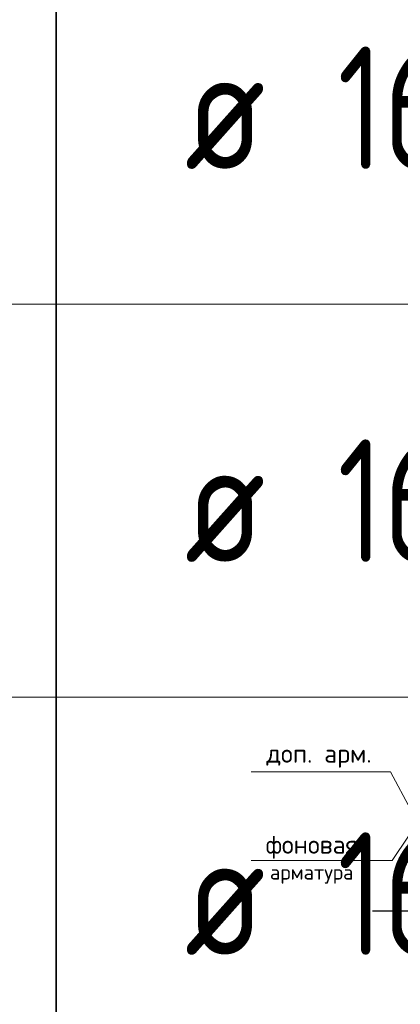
# Model space of a CAD drawing. Header units: metres. Extents: x -38 to 97, y -15 to 21.
# Tile 230 of 256: x 75.346 to 76.12, y 7.847 to 9.851. Entities that reach past the tile are written whole.
import ezdxf

# ---------------------------------------------------------------- set-up
doc = ezdxf.new("R2010")
doc.units = ezdxf.units.M
doc.linetypes.add('______2', pattern=[0.0405, 0.03, -0.0105])
doc.layers.add('XR$6$Текст_ примечание', color=7, linetype='Continuous', lineweight=13)
doc.styles.add('ISOCPEUR', font='txt')

msp = doc.modelspace()

# ---------------------------------------------------------------- linework, layer by layer
at = {"color": 8, "linetype": '______2', "lineweight": -3, "true_color": 0x737373, "transparency": 33554687}
msp.add_line((76.064, 8.0367), (77.117, 8.0367), dxfattribs=at)
msp.add_line((76.064, 8.0367), (77.117, 8.0367), dxfattribs=at)
msp.add_line((76.064, 8.0367), (77.117, 8.0367), dxfattribs=at)
at = {"color": 7, "linetype": 'Continuous', "lineweight": 13, "transparency": 33554687}
for points in [[(75.8169, 8.3196), (76.1005, 8.3196), (76.142, 8.2422)], [(75.8169, 8.3196), (76.1005, 8.3196), (76.142, 8.2422)], [(75.8169, 8.3196), (76.1005, 8.3196), (76.142, 8.2422)], [(75.8169, 8.1392), (76.1039, 8.1392), (76.169, 8.2362)], [(75.8169, 8.1392), (76.1039, 8.1392), (76.169, 8.2362)], [(75.8169, 8.1392), (76.1039, 8.1392), (76.169, 8.2362)]]:
    msp.add_lwpolyline(points, dxfattribs=at)
at = {"layer": 'XR$6$Текст_ примечание', "color": 7, "linetype": 'Continuous', "lineweight": 35, "transparency": 33554687}
for p, q in [((75.4198, 10.0717), (75.4198, 9.2717)), ((75.4198, 9.2717), (75.4198, 8.4717)), ((75.4198, 8.4717), (75.4198, 7.6717))]:
    msp.add_line(p, q, dxfattribs=at)
at = {"layer": 'XR$6$Текст_ примечание', "color": 7, "linetype": 'Continuous', "lineweight": 13, "transparency": 33554687}
for p, q in [((86.4198, 9.2717), (67.9198, 9.2717)), ((86.4198, 8.4717), (67.9198, 8.4717))]:
    msp.add_line(p, q, dxfattribs=at)

# ---------------------------------------------------------------- texts
at = {"color": 7, "linetype": 'Continuous', "lineweight": 13, "transparency": 33554687, "insert": (75.9549, 8.3521), "char_height": 0.0375, "width": 0.228103, "attachment_point": 5, "style": 'ISOCPEUR'}
msp.add_mtext('\\A1;{\\fISOCPEUR|i0|b0;\\H0.037500;\\W1.000000;\\C7;доп. арм.}\\P', dxfattribs=at)
msp.add_mtext('\\A1;{\\fISOCPEUR|i0|b0;\\H0.037500;\\W1.000000;\\C7;доп. арм.}\\P', dxfattribs=at)
msp.add_mtext('\\A1;{\\fISOCPEUR|i0|b0;\\H0.037500;\\W1.000000;\\C7;доп. арм.}\\P', dxfattribs=at)
at = {"color": 7, "linetype": 'Continuous', "lineweight": 13, "transparency": 33554687, "insert": (75.9399, 8.1906), "char_height": 0.0375, "width": 0.223781, "attachment_point": 2, "line_spacing_factor": 0.963855}
msp.add_mtext('\\A1;{\\fISOCPEUR|i0|b0;\\H0.037500;\\W1.000000;\\C7;фоновая}\\P{\\fISOCPEUR|i0|b0;\\H0.030000;\\W1.000000;\\C7;арматура}\\P', dxfattribs=at)
msp.add_mtext('\\A1;{\\fISOCPEUR|i0|b0;\\H0.037500;\\W1.000000;\\C7;фоновая}\\P{\\fISOCPEUR|i0|b0;\\H0.030000;\\W1.000000;\\C7;арматура}\\P', dxfattribs=at)
msp.add_mtext('\\A1;{\\fISOCPEUR|i0|b0;\\H0.037500;\\W1.000000;\\C7;фоновая}\\P{\\fISOCPEUR|i0|b0;\\H0.030000;\\W1.000000;\\C7;арматура}\\P', dxfattribs=at)
at = {"layer": 'XR$6$Текст_ примечание', "color": 7, "linetype": 'Continuous', "lineweight": 35, "transparency": 33554687, "char_height": 0.25, "attachment_point": 7, "style": 'ISOCPEUR'}
for s, insert, width in [('\\W0.75;16', (75.9925, 9.5467), 0.393567), ('\\W0.82;ø', (75.6817, 9.5467), 0.327205), ('\\W0.75;16', (75.9925, 8.7467), 0.393567), ('\\W0.82;ø', (75.6817, 8.7467), 0.327205), ('\\W0.75;16', (75.9925, 7.9467), 0.393567), ('\\W0.82;ø', (75.6817, 7.9467), 0.327205)]:
    msp.add_mtext(s, dxfattribs=dict(at, insert=insert, width=width))

doc.saveas('drawing.dxf')
